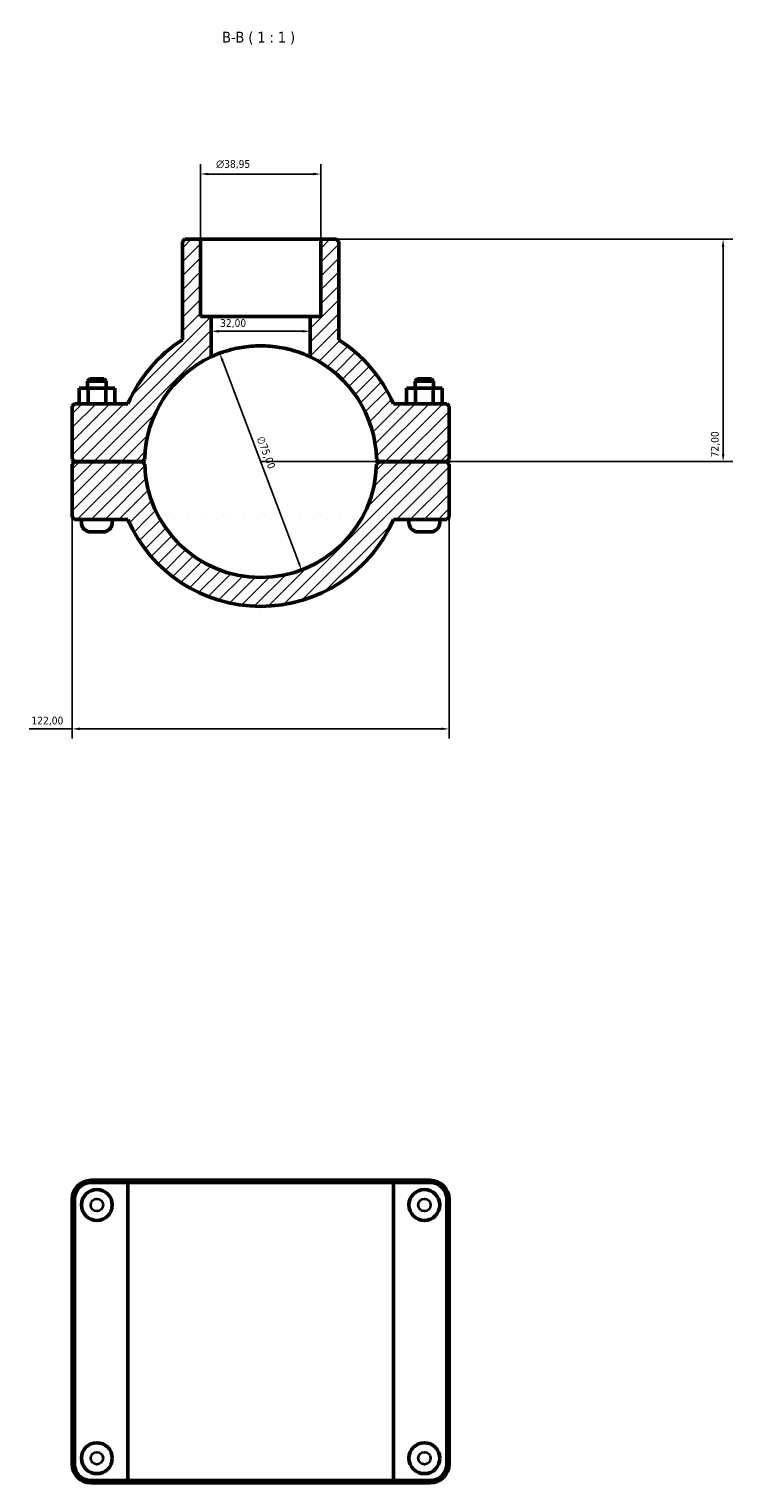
# Model space of a CAD drawing. Header units: millimetres. Extents: x 0 to 1130, y -16 to 1083.
# Tile 4 of 6: x 352 to 579, y 612 to 1083. Entities that reach past the tile are written whole.
import ezdxf

# ---------------------------------------------------------------- set-up
doc = ezdxf.new("R2010")
doc.units = ezdxf.units.MM
for name, color, linetype, lineweight in [('Dimension (ISO)', 7, 'Continuous', 25), ('Hatch (ISO)', 7, 'Continuous', 18), ('Symbol (ISO)', 7, 'Continuous', 25), ('Visible (ISO)', 7, 'Continuous', 50), ('Visible Narrow (ISO)', 7, 'Continuous', 35)]:
    doc.layers.add(name, color=color, linetype=linetype, lineweight=lineweight)
doc.styles.add('Label Text (ISO)', font='tahoma.ttf')
doc.styles.add('Note Text (ISO)', font='tahoma.ttf')
doc.dimstyles.new('Default (ISO)', dxfattribs={"dimtxt": 2.5, "dimasz": 2.5, "dimexe": 3.175, "dimexo": 0, "dimgap": 0.762, "dimtad": 1, "dimrnd": 1e-08, "dimzin": 0, "dimtxsty": 'Note Text (ISO)', "dimcen": 0.09, "dimdle": 10, "dimclrd": 256, "dimclre": 256, "dimclrt": 232, "dimazin": 0, "dimtfac": 1.40208, "dimtmove": 0, "dimatfit": 3, "dimfxl": 1, "dimtolj": 1, "dimtzin": 0, "dimlwd": -1, "dimlwe": -1, "dimarcsym": 0})

# ---------------------------------------------------------------- blocks, each defined once
blk = doc.blocks.new('*D11')
at = {"layer": 'Defpoints', "color": 0, "transparency": 16777216}
for p in [(413.29, 977.81), (439.77, 907.64)]:
    blk.add_point(p, dxfattribs=at)
at = {"layer": 'Dimension (ISO)', "transparency": 16777216}
blk.add_line((438.89, 909.98), (414.17, 975.47), dxfattribs=at)
blk.add_arc((426.53, 942.72), 37.5, 64.7438, 115.5315, dxfattribs=at)
for points in [[(414.56, 975.61), (413.78, 975.32), (413.29, 977.81)], [(439.28, 910.13), (438.5, 909.83), (439.77, 907.64)]]:
    blk.add_solid(points, dxfattribs=at)
at = {"layer": 'Dimension (ISO)', "color": 232, "true_color": 0xca0064, "transparency": 16777216, "insert": (427.56, 951.26), "char_height": 2.5, "attachment_point": 1, "rotation": 290.6804, "style": 'Note Text (ISO)'}
blk.add_mtext('\\A1;∅75,00', dxfattribs=at)
blk = doc.blocks.new('*D12')
at = {"layer": 'Defpoints', "color": 0, "transparency": 16777216}
for p in [(446.01, 1014.72), (426.53, 942.72), (576.2, 942.72)]:
    blk.add_point(p, dxfattribs=at)
at = {"layer": 'Dimension (ISO)', "transparency": 16777216}
for p, q in [((446.01, 1014.72), (579.38, 1014.72)), ((576.2, 1012.22), (576.2, 945.22)), ((426.53, 942.72), (579.38, 942.72))]:
    blk.add_line(p, q, dxfattribs=at)
for points in [[(575.78, 1012.22), (576.62, 1012.22), (576.2, 1014.72)], [(575.78, 945.22), (576.62, 945.22), (576.2, 942.72)]]:
    blk.add_solid(points, dxfattribs=at)
at = {"layer": 'Dimension (ISO)', "color": 232, "true_color": 0xca0064, "transparency": 16777216, "insert": (572.27, 944.1), "char_height": 2.5, "attachment_point": 1, "rotation": 90, "style": 'Note Text (ISO)'}
blk.add_mtext('\\A1;72,00', dxfattribs=at)
blk = doc.blocks.new('*D13')
at = {"layer": 'Defpoints', "color": 0, "transparency": 16777216}
for p in [(365.53, 924.72), (487.53, 924.72), (365.53, 856.18)]:
    blk.add_point(p, dxfattribs=at)
at = {"layer": 'Dimension (ISO)', "transparency": 16777216}
for p, q in [((365.53, 924.72), (365.53, 853.01)), ((487.53, 924.72), (487.53, 853.01)), ((365.53, 856.18), (351.6, 856.18)), ((485.03, 856.18), (368.03, 856.18))]:
    blk.add_line(p, q, dxfattribs=at)
for points in [[(368.03, 856.6), (368.03, 855.77), (365.53, 856.18)], [(485.03, 856.6), (485.03, 855.77), (487.53, 856.18)]]:
    blk.add_solid(points, dxfattribs=at)
at = {"layer": 'Dimension (ISO)', "color": 232, "true_color": 0xca0064, "transparency": 16777216, "insert": (352.36, 860.12), "char_height": 2.5, "attachment_point": 1, "style": 'Note Text (ISO)'}
blk.add_mtext('\\A1;122,00', dxfattribs=at)
blk = doc.blocks.new('*D14')
at = {"layer": 'Defpoints', "color": 0, "transparency": 16777216}
for p in [(410.53, 984.92), (410.53, 984.92), (442.53, 984.92)]:
    blk.add_point(p, dxfattribs=at)
at = {"layer": 'Dimension (ISO)', "transparency": 16777216}
blk.add_line((440.03, 984.92), (413.03, 984.92), dxfattribs=at)
for points in [[(413.03, 985.33), (413.03, 984.5), (410.53, 984.92)], [(440.03, 985.33), (440.03, 984.5), (442.53, 984.92)]]:
    blk.add_solid(points, dxfattribs=at)
at = {"layer": 'Dimension (ISO)', "color": 232, "true_color": 0xca0064, "transparency": 16777216, "insert": (413.41, 988.85), "char_height": 2.5, "attachment_point": 1, "style": 'Note Text (ISO)'}
blk.add_mtext('\\A1;32,00', dxfattribs=at)
blk = doc.blocks.new('*D15')
at = {"layer": 'Defpoints', "color": 0, "transparency": 16777216}
for p in [(407.06, 1035.84), (407.06, 1014.72), (446.01, 1014.72)]:
    blk.add_point(p, dxfattribs=at)
at = {"layer": 'Dimension (ISO)', "transparency": 16777216}
for p, q in [((407.06, 1014.72), (407.06, 1039.02)), ((443.51, 1035.84), (409.56, 1035.84)), ((446.01, 1014.72), (446.01, 1039.02))]:
    blk.add_line(p, q, dxfattribs=at)
for points in [[(409.56, 1036.26), (409.56, 1035.43), (407.06, 1035.84)], [(443.51, 1036.26), (443.51, 1035.43), (446.01, 1035.84)]]:
    blk.add_solid(points, dxfattribs=at)
at = {"layer": 'Dimension (ISO)', "color": 232, "true_color": 0xca0064, "transparency": 16777216, "insert": (412.14, 1040.37), "char_height": 2.5, "attachment_point": 1, "style": 'Note Text (ISO)'}
blk.add_mtext('\\A1;\\fAIGDT|b0|i0;\\H2.5000;\\ln\\fTahoma|b0|i0;\\H2.5000;38,95', dxfattribs=at)

msp = doc.modelspace()

# ---------------------------------------------------------------- hatches: boundary and pattern name
at = {"layer": 'Hatch (ISO)'}
h = msp.add_hatch(dxfattribs=at)
h.set_pattern_fill('ANSI31', color=256, scale=25.4, style=0)
h.set_pattern_definition([(45, (0, 0), (-2.245064, 2.245064), [])])
edge = h.paths.add_edge_path()
edge.add_ellipse((426.531, 942.723), major_axis=(37.491, -0.8), ratio=1, start_angle=182.44466, end_angle=360)
edge.add_line((464.023, 941.923), (464.781, 942.673))
edge.add_line((464.781, 942.673), (486.781, 942.673))
edge.add_line((486.781, 942.673), (487.531, 941.923))
edge.add_line((487.531, 941.923), (487.531, 924.723))
edge.add_line((487.531, 924.723), (486.781, 923.973))
edge.add_line((486.781, 923.973), (469.493, 923.973))
edge.add_ellipse((426.531, 942.723), major_axis=(-42.962, -18.75), ratio=1, start_angle=0, end_angle=132.84364, ccw=False)
edge.add_line((383.57, 923.973), (366.281, 923.973))
edge.add_line((366.281, 923.973), (365.531, 924.723))
edge.add_line((365.531, 924.723), (365.531, 941.923))
edge.add_line((365.531, 941.923), (366.281, 942.673))
edge.add_line((366.281, 942.673), (388.281, 942.673))
edge.add_line((388.281, 942.673), (389.04, 941.923))
edge = h.paths.add_edge_path()
edge.add_line((451.85, 1013.973), (451.1, 1014.723))
edge.add_line((451.1, 1014.723), (446.007, 1014.723))
edge.add_line((446.007, 1014.723), (446.007, 989.723))
edge.add_line((446.007, 989.723), (442.531, 989.723))
edge.add_line((442.531, 989.723), (442.531, 976.638))
edge.add_ellipse((426.531, 942.723), major_axis=(16, 33.915), ratio=1, start_angle=296.47853, end_angle=360, ccw=False)
edge.add_line((464.023, 943.523), (464.781, 942.773))
edge.add_line((464.781, 942.773), (486.781, 942.773))
edge.add_line((486.781, 942.773), (487.531, 943.523))
edge.add_line((487.531, 943.523), (487.531, 960.723))
edge.add_line((487.531, 960.723), (486.781, 961.473))
edge.add_line((486.781, 961.473), (469.493, 961.473))
edge.add_ellipse((426.531, 942.723), major_axis=(42.962, 18.75), ratio=1, start_angle=0, end_angle=33.72903)
edge.add_line((451.85, 982.172), (451.85, 1013.973))
edge = h.paths.add_edge_path()
edge.add_line((401.962, 1014.723), (401.212, 1013.973))
edge.add_line((401.212, 1013.973), (401.212, 982.172))
edge.add_ellipse((426.531, 942.723), major_axis=(-25.319, 39.449), ratio=1, start_angle=0, end_angle=33.72903)
edge.add_line((383.57, 961.473), (366.281, 961.473))
edge.add_line((366.281, 961.473), (365.531, 960.723))
edge.add_line((365.531, 960.723), (365.531, 943.523))
edge.add_line((365.531, 943.523), (366.281, 942.773))
edge.add_line((366.281, 942.773), (388.281, 942.773))
edge.add_line((388.281, 942.773), (389.04, 943.523))
edge.add_ellipse((426.531, 942.723), major_axis=(-37.491, 0.8), ratio=1, start_angle=296.47853, end_angle=360, ccw=False)
edge.add_line((410.531, 976.638), (410.531, 989.723))
edge.add_line((410.531, 989.723), (407.055, 989.723))
edge.add_line((407.055, 989.723), (407.055, 1014.723))
edge.add_line((407.055, 1014.723), (401.962, 1014.723))

# ---------------------------------------------------------------- linework, layer by layer
at = {"layer": 'Visible (ISO)'}
for p, q in [((401.962, 1014.723), (401.212, 1013.973)), ((401.212, 1013.973), (401.212, 982.172)), ((407.055, 1014.723), (401.962, 1014.723)), ((407.055, 989.723), (407.055, 1014.723)), ((407.055, 1014.723), (446.007, 1014.723)), ((451.1, 1014.723), (446.007, 1014.723)), ((446.007, 1014.723), (446.007, 989.723)), ((451.85, 1013.973), (451.1, 1014.723)), ((451.85, 982.172), (451.85, 1013.973)), ((410.531, 989.723), (407.055, 989.723)), ((410.531, 976.638), (410.531, 989.723)), ((410.531, 989.723), (442.531, 989.723)), ((446.007, 989.723), (442.531, 989.723)), ((442.531, 989.723), (442.531, 976.638)), ((367.758, 966.473), (370.671, 966.473)), ((367.758, 961.473), (367.758, 966.473)), ((371.281, 969.473), (370.531, 968.723)), ((376.531, 968.723), (370.531, 968.723)), ((370.531, 966.473), (370.531, 968.723)), ((370.671, 966.473), (376.445, 966.473)), ((370.671, 961.473), (370.671, 966.473)), ((371.281, 969.473), (375.781, 969.473)), ((375.781, 969.473), (376.531, 968.723)), ((376.445, 966.473), (379.305, 966.473)), ((376.445, 961.473), (376.445, 966.473)), ((376.531, 966.473), (376.531, 968.723)), ((379.305, 961.473), (379.305, 966.473)), ((476.618, 966.473), (473.758, 966.473)), ((473.758, 961.473), (473.758, 966.473)), ((477.281, 969.473), (476.531, 968.723)), ((476.531, 968.723), (482.531, 968.723)), ((476.531, 968.723), (476.531, 966.473)), ((476.618, 961.473), (476.618, 966.473)), ((482.391, 966.473), (476.618, 966.473)), ((481.781, 969.473), (477.281, 969.473)), ((481.781, 969.473), (482.531, 968.723)), ((482.391, 961.473), (482.391, 966.473)), ((485.305, 966.473), (482.391, 966.473)), ((482.531, 968.723), (482.531, 966.473)), ((485.305, 961.473), (485.305, 966.473)), ((366.281, 961.473), (365.531, 960.723)), ((365.531, 960.723), (365.531, 943.523)), ((383.57, 961.473), (366.281, 961.473)), ((486.781, 961.473), (469.493, 961.473)), ((487.531, 960.723), (486.781, 961.473)), ((487.531, 943.523), (487.531, 960.723)), ((365.531, 943.523), (366.281, 942.773)), ((366.281, 942.673), (365.531, 941.923)), ((365.531, 941.923), (365.531, 924.723)), ((366.281, 942.773), (388.281, 942.773)), ((388.281, 942.673), (366.281, 942.673)), ((368.531, 942.673), (368.531, 942.773)), ((378.531, 942.673), (378.531, 942.773)), ((388.281, 942.773), (389.04, 943.523)), ((389.04, 941.923), (388.281, 942.673)), ((464.023, 943.523), (464.781, 942.773)), ((464.781, 942.673), (464.023, 941.923)), ((464.781, 942.773), (486.781, 942.773)), ((486.781, 942.673), (464.781, 942.673)), ((474.531, 942.773), (474.531, 942.673)), ((484.531, 942.773), (484.531, 942.673)), ((486.781, 942.773), (487.531, 943.523)), ((487.531, 941.923), (486.781, 942.673)), ((487.531, 924.723), (487.531, 941.923)), ((365.531, 924.723), (366.281, 923.973)), ((366.281, 923.973), (383.57, 923.973)), ((368.531, 922.973), (368.531, 923.973)), ((378.531, 922.973), (378.531, 923.973)), ((469.493, 923.973), (486.781, 923.973)), ((474.531, 923.973), (474.531, 922.973)), ((484.531, 923.973), (484.531, 922.973)), ((486.781, 923.973), (487.531, 924.723)), ((375.531, 919.973), (371.531, 919.973)), ((477.531, 919.973), (481.531, 919.973)), ((384.063, 710.001), (371.631, 710.001)), ((371.631, 709.251), (383.57, 709.251)), ((469.493, 709.251), (383.57, 709.251)), ((383.57, 612.751), (383.57, 709.251)), ((384.063, 710.001), (468.999, 710.001)), ((481.431, 710.001), (468.999, 710.001)), ((469.493, 709.251), (481.431, 709.251)), ((469.493, 612.751), (469.493, 709.251)), ((365.531, 703.901), (365.531, 618.101)), ((366.281, 618.101), (366.281, 703.901)), ((486.781, 703.901), (486.781, 618.101)), ((487.531, 618.101), (487.531, 703.901)), ((383.57, 612.751), (371.631, 612.751)), ((383.57, 612.751), (469.493, 612.751)), ((481.431, 612.751), (469.493, 612.751)), ((371.631, 612.001), (384.063, 612.001)), ((468.999, 612.001), (384.063, 612.001)), ((468.999, 612.001), (481.431, 612.001))]:
    msp.add_line(p, q, dxfattribs=at)
for centre in [(373.531, 702.001), (479.531, 702.001), (373.531, 620.001), (479.531, 620.001)]:
    msp.add_circle(centre, 5, dxfattribs=at)
for centre, radius, start, end in [((426.531, 942.723), 46.875, 122.69279, 156.42182), ((426.531, 942.723), 46.875, 23.57818, 57.30721), ((426.531, 942.723), 37.5, 115.2562, 178.77767), ((426.531, 942.723), 37.5, 1.22233, 64.7438), ((426.531, 942.723), 37.5, 181.22233, 358.77767), ((371.531, 922.973), 3, 180, 270), ((375.531, 922.973), 3, 270, 0), ((426.531, 942.723), 46.875, 203.57818, 336.42182), ((477.531, 922.973), 3, 180, 270), ((481.531, 922.973), 3, 270, 0), ((371.631, 703.901), 6.1, 90, 180), ((371.631, 703.901), 5.35, 90, 180), ((481.431, 703.901), 6.1, 0, 90), ((481.431, 703.901), 5.35, 0, 90), ((371.631, 618.101), 6.1, 180, 270), ((371.631, 618.101), 5.35, 180, 270), ((481.431, 618.101), 6.1, 270, 0), ((481.431, 618.101), 5.35, 270, 0)]:
    msp.add_arc(centre, radius, start, end, dxfattribs=at)
msp.add_open_spline([(442.531, 976.638), (442.531, 976.638), (442.432, 976.685), (442.021, 976.875), (441.708, 977.017), (440.478, 977.544), (439.252, 978.03), (437.142, 978.698), (436.348, 978.926), (434.614, 979.352), (433.674, 979.55), (431.706, 979.877), (430.677, 980.007), (428.598, 980.18), (427.549, 980.223), (425.513, 980.223), (424.464, 980.18), (422.386, 980.007), (421.356, 979.877), (419.389, 979.55), (418.449, 979.352), (416.715, 978.926), (415.92, 978.698), (413.81, 978.03), (412.584, 977.544), (411.354, 977.017), (411.042, 976.875), (410.63, 976.685), (410.531, 976.638), (410.531, 976.638)], degree=3, knots=[0, 0, 0, 0, 0.3058656, 0.3058656, 0.6117312, 0.6117312, 1.2234624, 1.2234624, 1.5289179, 1.5289179, 1.8343734, 1.8343734, 2.1398289, 2.1398289, 2.4452844, 2.4452844, 2.75074, 2.75074, 3.0561955, 3.0561955, 3.361651, 3.361651, 3.6671065, 3.6671065, 4.2788377, 4.2788377, 4.5847033, 4.5847033, 4.8905689, 4.8905689, 4.8905689, 4.8905689], dxfattribs=at)
for points in [[(384.063, 710.001), (383.898, 709.751), (383.733, 709.501), (383.57, 709.251)], [(468.999, 710.001), (469.164, 709.751), (469.329, 709.501), (469.493, 709.251)], [(384.063, 612.001), (383.898, 612.251), (383.733, 612.501), (383.57, 612.751)], [(468.999, 612.001), (469.164, 612.251), (469.329, 612.501), (469.493, 612.751)]]:
    msp.add_open_spline(points, degree=3, dxfattribs=at)
at = {"layer": 'Visible Narrow (ISO)'}
for p, q in [((371.631, 709.288), (371.631, 709.963)), ((481.431, 709.288), (481.431, 709.963)), ((366.244, 703.901), (365.569, 703.901)), ((486.819, 703.901), (487.494, 703.901)), ((366.244, 618.101), (365.569, 618.101)), ((486.819, 618.101), (487.494, 618.101)), ((371.631, 612.713), (371.631, 612.038)), ((481.431, 612.713), (481.431, 612.038))]:
    msp.add_line(p, q, dxfattribs=at)
for centre in [(373.531, 702.001), (479.531, 702.001), (373.531, 620.001), (479.531, 620.001)]:
    msp.add_circle(centre, 2, dxfattribs=at)

# ---------------------------------------------------------------- texts
at = {"layer": 'Symbol (ISO)', "insert": (414.092, 1077.785), "char_height": 3.5, "attachment_point": 7, "style": 'Label Text (ISO)'}
msp.add_mtext('B-B ( 1 : 1 )', dxfattribs=at)

# ---------------------------------------------------------------- dimensions: what is measured, and where the dimension line sits
at = {"layer": 'Dimension (ISO)'}
dim = msp.add_linear_dim(base=(407.055, 1035.844), p1=(446.007, 1014.723), p2=(407.055, 1014.723), angle=180, text='\\fAIGDT|b0|i0;\\H2.5000;\\ln\\fTahoma|b0|i0;\\H2.5000;<>', dimstyle='Default (ISO)', override={"dimdec": 2, "dimtp": 0, "dimtm": 0, "dimtdec": 2, "dimtofl": 0, "dimatfit": 1}, dxfattribs=at)
dim.commit()
dim.dimension.update_dxf_attribs({"geometry": '*D15', "text_midpoint": (417.679, 1035.844), "dimtype": 160})
for base, p1, p2, angle, override, picture, middle in [((576.202, 942.723), (446.007, 1014.723), (426.531, 942.723), 90, {"dimdec": 2, "dimtp": 0, "dimtm": 0, "dimtdec": 2, "dimtofl": 0, "dimatfit": 1}, '*D12', (576.202, 948.223)), ((410.531, 984.915), (442.531, 984.915), (410.531, 984.915), 180, {"dimdec": 2, "dimse1": 1, "dimse2": 1, "dimtp": 0, "dimtm": 0, "dimtdec": 2, "dimtofl": 0, "dimatfit": 1}, '*D14', (417.531, 984.915))]:
    dim = msp.add_linear_dim(base=base, p1=p1, p2=p2, angle=angle, dimstyle='Default (ISO)', override=override, dxfattribs=at)
    dim.commit()
    dim.dimension.update_dxf_attribs({"geometry": picture, "text_midpoint": middle, "dimtype": 160})
dim = msp.add_diameter_dim_2p(p1=(439.775, 907.639), p2=(413.288, 977.806), dimstyle='Default (ISO)', override={"dimdec": 2, "dimlfac": 1, "dimtp": 0, "dimtm": 0, "dimtdec": 2, "dimatfit": 2}, dxfattribs=at)
dim.commit()
dim.dimension.update_dxf_attribs({"geometry": '*D11', "text_midpoint": (425.777, 944.72), "dimtype": 163})
dim = msp.add_linear_dim(base=(365.531, 856.183), p1=(487.531, 924.723), p2=(365.531, 924.723), dimstyle='Default (ISO)', override={"dimdec": 2, "dimtp": 0, "dimtm": 0, "dimtdec": 2, "dimtofl": 0, "dimatfit": 2}, dxfattribs=at)
dim.commit()
dim.dimension.update_dxf_attribs({"geometry": '*D13', "text_midpoint": (357.315, 856.183), "dimtype": 160})

doc.saveas('drawing.dxf')
